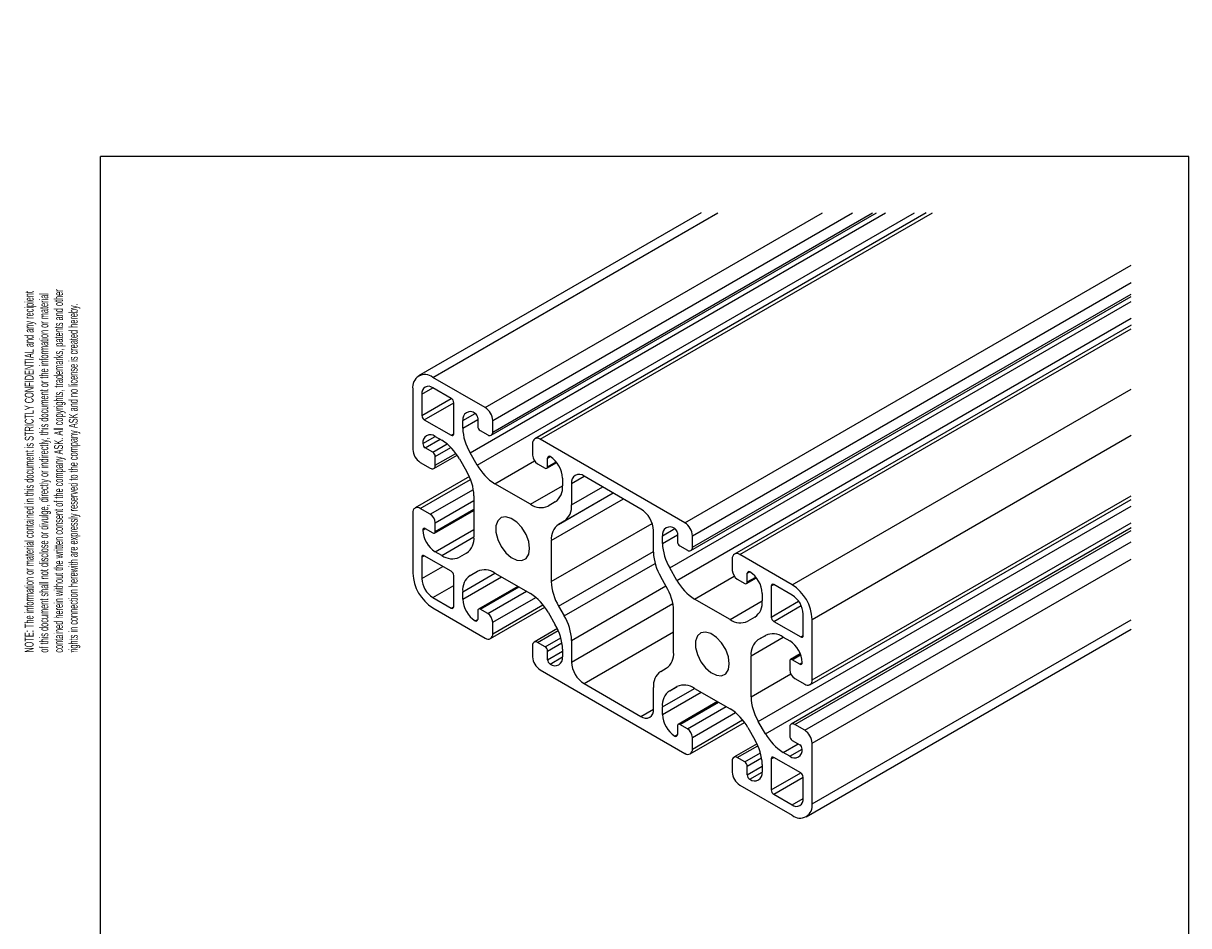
# Model space of a CAD drawing. Header units: millimetres. Extents: x 5 to 206, y 5 to 315.
# Tile 2 of 2: x 7 to 205, y 161 to 315. Entities that reach past the tile are written whole.
import ezdxf

# ---------------------------------------------------------------- set-up
doc = ezdxf.new("R2010")
doc.units = ezdxf.units.MM
doc.styles.add('SLDTEXTSTYLE0', font='TXT', dxfattribs={"width": 0.605})

# ---------------------------------------------------------------- blocks, each defined once
blk = doc.blocks.new('SW_NOTE_0')
at = {"color": 0, "linetype": 'Continuous', "lineweight": 0, "char_height": 1.5, "attachment_point": 1, "rotation": 90, "style": 'SLDTEXTSTYLE0'}
for s, insert in [('HINWEIS: Sämtliche Informationen, die in diesem Dokument enthalten sind, sind STRENG VERTRAULICH. Jeder Empfänger', (-1.93, 0)), ('dieses Dokuments darf die darin enthaltenen Informationen, direkt oder indirekt, nur mit ausschliesslicher, schriftlicher', (0.57, 0)), ('Zustimmung der Firma ASK an Dritte weitergeben oder offenlegen. Die Firma ASK behält sich alle Rechte in Bezug', (3.07, 0)), ('auf Urheberrechtsgesetz, Patent- und Gebrauchsmusterschutz vor. Lizenzrechte werden hierdurch nicht erteilt.', (5.57, 0))]:
    blk.add_mtext(s, dxfattribs=dict(at, insert=insert))
blk = doc.blocks.new('SW_NOTE_0_1')
at = {"color": 0, "linetype": 'Continuous', "lineweight": 0, "char_height": 1.5, "attachment_point": 1, "rotation": 90, "style": 'SLDTEXTSTYLE0'}
for s, insert in [('of this document shall not disclose or divulge, directly or indirectly, this document or the information or material', (0.57, 0)), ('contained herein without the written consent of the company ASK. All copyrights, trademarks, patents and other', (3.07, 0)), ('NOTE: The information or material contained in this document is STRICTLY CONFIDENTIAL and any recipient', (-1.93, 0)), ('rights in connection herewith are expressly reserved to the company ASK and no license is created hereby.', (5.57, 0))]:
    blk.add_mtext(s, dxfattribs=dict(at, insert=insert))
blk = doc.blocks.new('ASK_Rechtsvermerk')
at = {"color": 7, "linetype": 'Continuous', "lineweight": 0}
for name, p in [('SW_NOTE_0_1', (-7.78, 202.62)), ('SW_NOTE_0', (-7.87, 0))]:
    blk.add_blockref(name, p, dxfattribs=at)

msp = doc.modelspace()

# ---------------------------------------------------------------- linework, layer by layer
at = {"color": 7, "linetype": 'Continuous', "lineweight": 25}
for p, q in [((20, 57), (20, 292)), ((205, 292), (20, 292)), ((205, 57), (205, 292)), ((122.134, 282.397), (74.108, 254.672)), ((76.508, 254.435), (124.945, 282.397)), ((82.842, 241.623), (153.471, 282.397)), ((84.066, 239.503), (158.368, 282.397)), ((85.417, 249.291), (142.764, 282.397)), ((86.442, 244.578), (151.954, 282.397)), ((86.69, 247.087), (147.856, 282.397)), ((86.69, 245.127), (151.251, 282.397)), ((160.378, 282.397), (93.851, 243.992)), ((94.751, 243.903), (161.432, 282.397)), ((119.359, 229.697), (195.214, 273.488)), ((120.632, 227.493), (195.214, 270.548)), ((120.383, 224.984), (195.214, 268.183)), ((120.632, 225.533), (195.214, 268.589)), ((116.783, 222.03), (195.214, 267.307)), ((118.007, 219.91), (195.214, 264.48)), ((195.214, 263.32), (127.793, 224.398)), ((128.692, 224.309), (195.214, 262.711)), ((85.417, 249.291), (76.508, 254.435)), ((73.114, 252.475), (73.114, 242.186)), ((74.641, 251.593), (74.641, 247.967)), ((79.648, 250.858), (76.508, 252.671)), ((137.602, 219.166), (195.214, 252.424)), ((80.072, 244.832), (80.072, 250.124)), ((75.065, 247.233), (79.648, 244.587)), ((81.599, 245.805), (81.599, 247.086)), ((84.145, 247.576), (84.145, 246.107)), ((86.69, 245.127), (86.69, 247.087)), ((76.932, 244.391), (78.042, 243.751)), ((84.569, 245.372), (85.842, 244.637)), ((119.359, 229.697), (94.751, 243.903)), ((140.996, 213.287), (195.214, 244.586)), ((76.508, 241.697), (75.235, 242.431)), ((93.478, 243.168), (93.478, 241.208)), ((74.387, 239.982), (76.084, 239.002)), ((76.684, 238.942), (80.639, 241.226)), ((76.932, 239.492), (76.932, 240.962)), ((81.042, 240.584), (82.266, 238.464)), ((84.066, 239.503), (82.842, 241.623)), ((94.327, 239.739), (95.6, 239.004)), ((95.9, 238.974), (97.574, 239.941)), ((96.024, 239.249), (96.024, 240.719)), ((82.727, 237.566), (73.487, 232.232)), ((93.103, 232.851), (87.066, 236.337)), ((98.57, 237.289), (98.57, 236.008)), ((100.097, 236.408), (100.097, 232.733)), ((111.892, 232.048), (102.218, 237.633)), ((83.508, 234.282), (83.508, 227.311)), ((140.996, 202.999), (195.214, 234.298)), ((76.084, 231.163), (74.387, 232.143)), ((76.808, 227.949), (83.508, 231.817)), ((97.327, 233.261), (96.103, 232.554)), ((131.844, 195.942), (195.214, 232.525)), ((140.623, 202.174), (195.214, 233.689)), ((73.114, 231.408), (73.114, 221.119)), ((98.855, 229.986), (97.903, 229.437)), ((75.235, 228.713), (76.508, 227.979)), ((76.932, 228.224), (76.932, 229.693)), ((114.013, 224.699), (114.013, 228.374)), ((118.086, 227.983), (118.086, 226.513)), ((133.068, 193.823), (195.214, 229.699)), ((195.214, 228.824), (137.426, 195.464)), ((138.026, 195.404), (195.214, 228.418)), ((96.66, 226.69), (96.66, 219.718)), ((115.54, 226.211), (115.54, 227.492)), ((120.632, 225.533), (120.632, 227.493)), ((139.723, 194.425), (195.214, 226.459)), ((74.641, 223.863), (74.641, 220.238)), ((79.648, 221.463), (75.065, 224.108)), ((78.042, 224.154), (76.932, 224.794)), ((82.266, 224.564), (81.042, 223.857)), ((118.51, 225.778), (119.783, 225.043)), ((137.602, 219.166), (128.692, 224.309)), ((118.007, 219.91), (116.783, 222.03)), ((127.42, 223.574), (127.42, 221.614)), ((140.996, 192.22), (195.214, 223.52)), ((80.072, 215.437), (80.072, 220.728)), ((82.842, 220.739), (84.066, 221.446)), ((87.066, 221.149), (93.103, 217.664)), ((116.207, 218.87), (115.256, 220.518)), ((128.268, 220.145), (129.541, 219.41)), ((129.841, 219.38), (131.515, 220.347)), ((129.965, 219.655), (129.965, 221.125)), ((81.599, 216.711), (81.599, 217.992)), ((90.97, 218.895), (84.269, 215.026)), ((134.038, 218.97), (134.038, 213.678)), ((137.602, 217.402), (134.463, 219.214)), ((76.508, 217.004), (79.648, 215.192)), ((127.044, 213.257), (121.007, 216.743)), ((132.511, 217.695), (132.511, 216.414)), ((76.508, 215.241), (85.417, 210.097)), ((84.145, 214.751), (84.145, 213.282)), ((85.842, 214.262), (84.569, 214.996)), ((86.318, 210.008), (95.558, 215.343)), ((96.103, 214.497), (97.327, 212.377)), ((97.903, 215.536), (98.855, 213.889)), ((117.449, 207.717), (117.449, 214.689)), ((139.469, 210.543), (139.469, 214.169)), ((86.69, 210.832), (86.69, 212.792)), ((131.268, 213.667), (130.044, 212.96)), ((134.463, 212.943), (139.044, 210.298)), ((140.996, 202.999), (140.996, 213.287)), ((140.996, 181.932), (195.214, 213.231)), ((97.682, 211.706), (93.727, 209.423)), ((131.844, 209.843), (133.068, 210.55)), ((136.068, 210.253), (137.178, 209.612)), ((140.002, 179.734), (195.214, 211.607)), ((93.478, 208.873), (93.478, 206.913)), ((95.6, 208.628), (94.327, 209.363)), ((98.57, 208.195), (98.57, 206.914)), ((100.097, 209.707), (100.097, 206.032)), ((96.024, 206.424), (96.024, 207.894)), ((130.602, 200.124), (130.602, 207.096)), ((137.178, 206.183), (137.178, 204.713)), ((138.976, 207.424), (137.302, 206.457)), ((138.875, 205.693), (137.602, 206.428)), ((94.751, 204.709), (119.359, 190.503)), ((115.256, 204.42), (116.207, 204.97)), ((102.218, 202.358), (111.892, 196.774)), ((138.026, 203.243), (139.723, 202.264)), ((114.013, 197.999), (114.013, 201.673)), ((116.783, 201.145), (118.007, 201.852)), ((121.007, 201.555), (127.044, 198.07)), ((115.54, 197.117), (115.54, 198.398)), ((124.912, 199.301), (118.21, 195.432)), ((118.086, 195.158), (118.086, 193.688)), ((119.783, 194.668), (118.51, 195.403)), ((120.258, 190.414), (129.499, 195.749)), ((130.044, 194.903), (131.268, 192.783)), ((133.068, 193.823), (131.844, 195.942)), ((137.178, 194.914), (137.178, 193.445)), ((139.723, 194.425), (138.026, 195.404)), ((120.632, 191.238), (120.632, 193.198)), ((137.602, 192.71), (138.875, 191.975)), ((140.996, 181.932), (140.996, 192.22)), ((131.624, 192.112), (127.668, 189.829)), ((137.178, 190.015), (136.068, 190.656)), ((127.42, 189.279), (127.42, 187.32)), ((129.541, 189.035), (128.268, 189.769)), ((129.965, 186.83), (129.965, 188.3)), ((132.511, 188.601), (132.511, 187.32)), ((134.038, 189.574), (134.038, 184.283)), ((139.044, 187.174), (134.463, 189.819)), ((139.469, 182.813), (139.469, 186.439)), ((128.692, 185.115), (137.602, 179.972)), ((134.463, 183.548), (137.602, 181.736))]:
    msp.add_line(p, q, dxfattribs=at)
at = {"color": 8, "linetype": 'Continuous', "lineweight": 25}
for p, q in [((74.641, 251.593), (76.508, 252.671)), ((74.641, 247.967), (79.648, 250.858)), ((75.065, 247.233), (80.072, 250.123)), ((81.599, 247.086), (83.721, 248.311)), ((81.599, 245.805), (84.145, 247.274)), ((74.811, 243.166), (76.933, 244.391)), ((75.235, 242.431), (77.781, 243.901)), ((79.648, 244.587), (80.072, 244.832)), ((76.508, 241.697), (78.955, 243.109)), ((76.932, 240.962), (79.604, 242.504)), ((76.932, 239.492), (80.436, 241.514)), ((87.066, 236.337), (93.815, 240.233)), ((96.024, 240.719), (96.448, 240.963)), ((96.024, 239.249), (97.463, 240.079)), ((74.387, 232.143), (82.934, 237.077)), ((93.103, 232.851), (98.57, 236.007)), ((100.097, 236.408), (102.219, 237.632)), ((100.097, 232.733), (105.401, 235.795)), ((76.084, 231.163), (83.409, 235.392)), ((96.66, 226.69), (108.917, 233.765)), ((97.903, 229.437), (107.16, 234.78)), ((98.855, 229.986), (107.159, 234.78)), ((76.932, 229.693), (83.508, 233.49)), ((76.932, 228.224), (83.508, 232.02)), ((74.811, 228.468), (75.235, 228.713)), ((76.932, 224.794), (83.508, 228.591)), ((96.66, 219.718), (113.787, 229.605)), ((115.54, 227.492), (117.662, 228.717)), ((78.042, 224.154), (83.508, 227.309)), ((115.54, 226.211), (118.086, 227.681)), ((74.641, 223.863), (75.065, 224.108)), ((97.903, 215.536), (114.013, 224.836)), ((74.641, 220.238), (78.206, 222.295)), ((98.855, 213.889), (114.29, 222.799)), ((81.599, 217.992), (87.067, 221.148)), ((81.599, 216.711), (88.176, 220.508)), ((82.842, 220.739), (84.091, 221.46)), ((121.007, 216.743), (127.756, 220.639)), ((129.965, 221.125), (130.39, 221.37)), ((129.965, 219.655), (131.404, 220.486)), ((76.508, 217.004), (80.072, 219.062)), ((84.569, 214.996), (91.146, 218.793)), ((85.842, 214.262), (92.419, 218.059)), ((100.097, 209.707), (116.148, 218.973)), ((134.038, 218.97), (134.463, 219.214)), ((86.69, 212.792), (94.017, 217.021)), ((100.097, 206.032), (117.318, 215.974)), ((127.044, 213.257), (132.511, 216.413)), ((134.038, 213.678), (138.693, 216.366)), ((79.648, 215.192), (80.072, 215.437)), ((86.69, 210.832), (95.237, 215.766)), ((134.463, 212.943), (139.117, 215.631)), ((83.721, 213.037), (84.145, 213.282)), ((94.327, 209.363), (97.83, 211.386)), ((95.6, 208.628), (98.272, 210.171)), ((102.218, 202.358), (117.449, 211.151)), ((130.602, 207.096), (136.069, 210.252)), ((131.844, 209.843), (133.093, 210.564)), ((139.044, 210.298), (139.469, 210.543)), ((96.024, 207.894), (98.471, 209.306)), ((96.024, 206.424), (98.57, 207.893)), ((96.448, 205.689), (98.57, 206.914)), ((137.602, 206.428), (139.041, 207.258)), ((138.875, 205.693), (139.299, 205.938)), ((130.602, 200.124), (137.351, 204.02)), ((115.54, 198.398), (121.008, 201.555)), ((115.54, 197.117), (122.118, 200.914)), ((116.783, 201.145), (118.032, 201.866)), ((118.51, 195.403), (125.087, 199.2)), ((119.783, 194.668), (126.36, 198.465)), ((111.892, 196.774), (114.013, 197.998)), ((120.632, 193.198), (127.958, 197.428)), ((120.632, 191.238), (129.179, 196.173)), ((117.661, 193.443), (118.086, 193.688)), ((128.268, 189.769), (131.771, 191.792)), ((129.541, 189.035), (132.213, 190.577)), ((136.068, 190.656), (138.614, 192.126)), ((137.178, 190.015), (139.299, 191.24)), ((129.965, 188.3), (132.411, 189.712)), ((129.965, 186.83), (132.511, 188.3)), ((134.038, 189.574), (134.463, 189.819)), ((130.39, 186.095), (132.511, 187.32)), ((134.038, 184.283), (139.045, 187.173)), ((134.463, 183.548), (139.469, 186.438)), ((137.602, 181.736), (139.469, 182.813))]:
    msp.add_line(p, q, dxfattribs=at)
at = {"color": 7, "linetype": 'Continuous', "lineweight": 25, "flags": 128}
for points in [[(92.813, 224.343), (92.969, 225.335), (92.813, 226.507), (92.361, 227.732), (91.662, 228.878), (90.793, 229.821), (89.846, 230.458), (88.926, 230.72), (88.131, 230.579), (87.547, 230.05), (87.239, 229.191), (87.239, 228.094), (87.547, 226.879), (88.131, 225.677), (88.926, 224.618), (89.846, 223.818), (90.793, 223.362), (91.662, 223.3), (92.361, 223.64), (92.813, 224.343)], [(126.754, 204.749), (126.911, 205.741), (126.754, 206.913), (126.302, 208.138), (125.603, 209.284), (124.734, 210.227), (123.787, 210.864), (122.867, 211.126), (122.071, 210.985), (121.488, 210.457), (121.18, 209.597), (121.18, 208.501), (121.488, 207.285), (122.071, 206.083), (122.867, 205.024), (123.787, 204.224), (124.734, 203.768), (125.603, 203.706), (126.302, 204.046), (126.754, 204.749)]]:
    msp.add_lwpolyline(points, dxfattribs=at)
at = {"color": 7, "linetype": 'Continuous', "lineweight": 25}
for centre, radius, start, end in [((75.183, 252.81), 2.096, 50.79637, 189.21734), ((75.779, 251.777), 1.153, 50.80426, 189.20614), ((79.151, 250.082), 0.922, 2.57613, 57.39294), ((75.563, 248.01), 0.923, 182.63817, 237.36436), ((82.892, 247.296), 1.31, 50.7916, 189.21359), ((83.224, 247.535), 0.921, 2.56983, 57.39924), ((83.927, 246.961), 2.766, 2.60574, 57.39679), ((90.254, 246.101), 8.66, 181.96018, 211.13741), ((85.067, 246.149), 0.923, 182.63817, 237.36436), ((76.104, 243.376), 1.31, 50.79844, 189.20675), ((73.461, 236.406), 8.656, 28.85591, 58.04548), ((79.813, 244.79), 0.262, 230.78224, 9.26802), ((86.173, 245.043), 0.524, 230.79263, 9.20966), ((94.254, 243.294), 0.786, 50.79489, 189.21223), ((75.877, 242.312), 2.766, 182.60232, 237.38907), ((75.733, 243.209), 0.923, 182.63817, 237.36436), ((76.012, 240.92), 0.922, 2.5927, 57.40984), ((95.321, 241.292), 1.845, 182.61227, 237.39027), ((96.283, 240.761), 0.262, 50.774, 189.21381), ((93.965, 237.08), 4.61, 2.6004, 57.39738), ((76.415, 239.408), 0.524, 230.80377, 9.19852), ((74.855, 233.986), 8.658, 1.9577, 31.1399), ((91.647, 243.681), 8.656, 208.85731, 238.04666), ((95.766, 239.207), 0.262, 230.774, 9.21381), ((101.39, 236.617), 1.31, 50.79301, 189.21887), ((95.566, 235.712), 3.018, 305.6944, 5.62648), ((73.89, 231.534), 0.786, 50.78585, 189.23243), ((94.86, 235.304), 3.018, 234.3817, 294.31722), ((97.093, 232.437), 3.019, 305.70152, 5.61937), ((109.407, 228.165), 4.61, 2.60193, 57.39391), ((75.089, 229.609), 1.845, 2.61542, 57.38712), ((75.069, 228.51), 0.262, 50.81127, 189.20551), ((79.417, 228.679), 4.611, 182.61282, 237.39165), ((76.674, 228.182), 0.262, 230.774, 9.21381), ((99.664, 226.985), 3.018, 125.69149, 185.62173), ((116.833, 227.702), 1.31, 50.79476, 189.22292), ((117.165, 227.941), 0.922, 2.5927, 57.40984), ((117.867, 227.367), 2.767, 2.61573, 57.38681), ((80.504, 227.015), 3.019, 305.70615, 5.61698), ((124.194, 226.507), 8.658, 181.9577, 211.1399), ((119.008, 226.555), 0.923, 182.63817, 237.36436), ((74.9, 223.905), 0.262, 50.83354, 189.18324), ((79.799, 226.607), 3.018, 234.38552, 294.308), ((122.662, 224.995), 8.654, 181.9543, 211.1505), ((120.114, 225.449), 0.524, 230.80377, 9.19852), ((128.196, 223.7), 0.786, 50.80891, 189.19821), ((80.482, 221.454), 7.376, 182.6019, 237.39645), ((78.694, 220.422), 4.057, 182.60774, 237.39503), ((79.151, 220.687), 0.922, 2.57613, 57.39294), ((84.603, 218.288), 3.019, 125.70152, 185.61937), ((85.308, 218.696), 3.018, 54.38147, 114.31204), ((125.587, 224.086), 8.655, 208.85344, 238.04795), ((129.262, 221.699), 1.845, 182.61542, 237.38712), ((130.224, 221.167), 0.262, 50.81929, 189.19749), ((127.905, 217.486), 4.61, 2.60193, 57.39391), ((105.309, 220.013), 8.654, 181.95432, 211.15155), ((108.795, 214.392), 8.66, 1.96018, 31.13741), ((129.707, 219.613), 0.262, 230.81127, 9.20551), ((134.297, 219.011), 0.262, 50.774, 189.21381), ((133.628, 212.952), 7.376, 2.6019, 57.39645), ((86.204, 216.92), 4.61, 182.60322, 237.39932), ((88.523, 210.32), 8.655, 28.85344, 58.04795), ((129.506, 216.119), 3.019, 305.70436, 5.61652), ((135.415, 213.984), 4.058, 2.60784, 57.39273), ((79.813, 215.395), 0.262, 230.75003, 9.30024), ((84.403, 214.793), 0.262, 50.79148, 189.22529), ((84.848, 212.708), 1.845, 2.61542, 57.38712), ((83.886, 213.24), 0.262, 230.79205, 9.25821), ((89.919, 207.9), 8.656, 1.95291, 31.14468), ((91.443, 209.411), 8.659, 1.95882, 31.13877), ((128.802, 215.711), 3.018, 234.38552, 294.308), ((134.959, 213.72), 0.921, 182.5864, 237.41614), ((85.914, 210.707), 0.786, 230.81003, 9.20675), ((134.311, 207.799), 3.018, 54.38552, 114.308), ((139.21, 210.501), 0.262, 230.774, 9.21381), ((93.996, 208.957), 0.524, 50.80377, 189.19852), ((95.103, 207.852), 0.922, 2.5927, 57.40984), ((133.606, 207.391), 3.019, 125.70436, 185.61652), ((134.693, 205.728), 4.611, 2.60961, 57.39292), ((96.242, 207.04), 2.767, 182.61318, 237.39258), ((96.945, 206.465), 0.922, 182.5927, 237.40984), ((97.276, 206.704), 1.31, 230.79724, 9.22044), ((104.703, 206.242), 4.611, 182.6063, 237.38955), ((114.446, 207.421), 3.018, 305.7004, 5.62049), ((137.436, 206.225), 0.262, 50.83354, 189.18324), ((117.016, 201.969), 3.018, 125.68574, 185.62524), ((139.02, 204.797), 1.844, 182.6116, 237.39577), ((139.04, 205.896), 0.262, 230.83354, 9.18324), ((119.249, 199.102), 3.018, 54.3817, 114.31722), ((140.22, 202.872), 0.786, 230.78585, 9.23243), ((118.545, 198.694), 3.019, 125.70615, 185.61698), ((139.255, 200.42), 8.658, 181.9577, 211.1399), ((112.72, 197.789), 1.31, 230.79015, 9.22174), ((120.145, 197.326), 4.61, 182.5996, 237.39624), ((122.463, 190.725), 8.656, 28.85731, 58.04666), ((118.345, 195.199), 0.262, 50.83354, 189.18324), ((118.789, 193.114), 1.845, 2.61227, 57.39027), ((137.695, 194.998), 0.524, 50.79885, 189.20345), ((138.233, 192.095), 2.766, 2.60021, 57.39117), ((117.827, 193.646), 0.262, 230.774, 9.21381), ((123.857, 188.305), 8.659, 1.95882, 31.13877), ((140.649, 198), 8.656, 208.85591, 238.04548), ((138.099, 193.487), 0.923, 182.62022, 237.38232), ((119.856, 191.113), 0.786, 230.79489, 9.21223), ((138.006, 191.031), 1.31, 230.79847, 9.20672), ((138.377, 191.198), 0.923, 2.63817, 57.36436), ((127.937, 189.363), 0.524, 50.8054, 189.21138), ((129.043, 188.257), 0.923, 2.63817, 57.36436), ((134.297, 189.616), 0.262, 50.77727, 189.23951), ((130.184, 187.446), 2.767, 182.61363, 237.38891), ((130.886, 186.872), 0.922, 182.5927, 237.40984), ((131.218, 187.11), 1.31, 230.79015, 9.22174), ((138.548, 186.397), 0.922, 2.5927, 57.40984), ((134.959, 184.324), 0.922, 182.5927, 237.40984), ((138.331, 182.629), 1.153, 230.79397, 9.20985), ((138.927, 181.596), 2.096, 230.79637, 9.21734)]:
    msp.add_arc(centre, radius, start, end, dxfattribs=at)

# ---------------------------------------------------------------- block references
at = {"color": 7, "linetype": 'Continuous'}
msp.add_blockref('ASK_Rechtsvermerk', (16.862, 5), dxfattribs=at)

doc.saveas('drawing.dxf')
